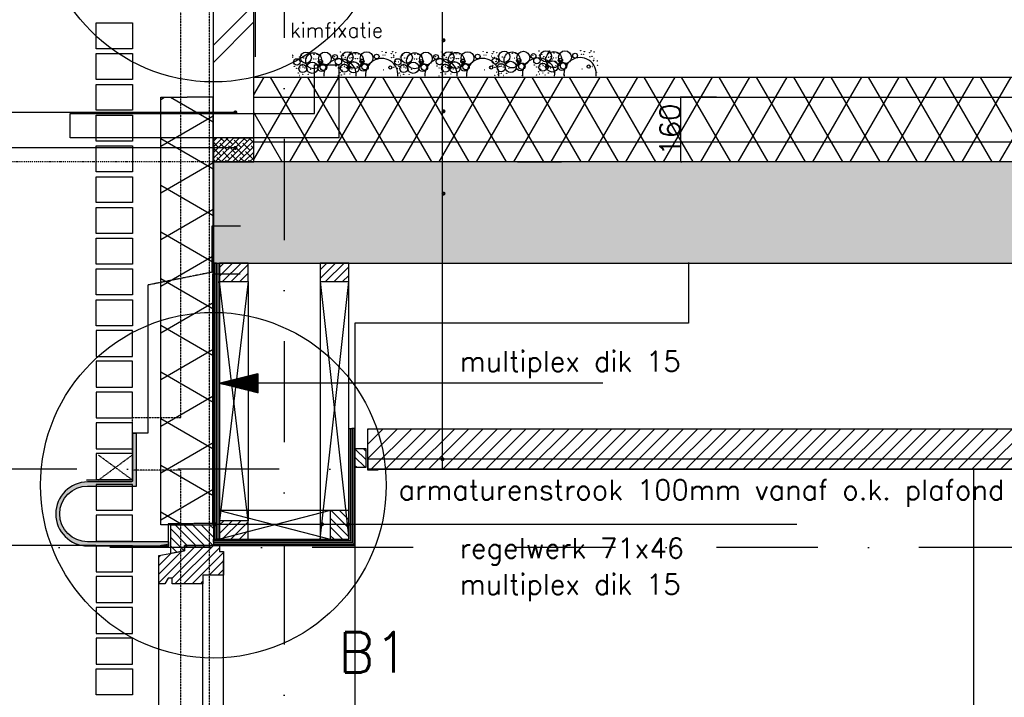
# Model space of a CAD drawing. Extents: x 0 to 297174, y -27731 to 163980.
# Tile 49 of 152: x 152085 to 154520, y 97932 to 99608. Entities that reach past the tile are written whole.
import ezdxf

# ---------------------------------------------------------------- set-up
doc = ezdxf.new("R2010")
doc.units = 0
doc.header["$LTSCALE"] = 5
doc.header["$MEASUREMENT"] = 0
doc.header["$PDMODE"] = 3
doc.header["$PDSIZE"] = 0.1
for name, pattern in [('DASHDOT', [1, 0.5, -0.25, 0, -0.25]), ('DD1', [2.66667, 1.66667, -0.5, 0, -0.5]), ('HIDDEN', [0.375, 0.25, -0.125]), ('HIDDEN2', [0.1875, 0.125, -0.0625])]:
    doc.linetypes.add(name, pattern=pattern)
doc.layers.get('0').update_dxf_attribs({"linetype": 'CONTINUOUS'})
doc.layers.get('DEFPOINTS').update_dxf_attribs({"linetype": 'CONTINUOUS'})
for name, color, linetype in [('_DETAILNUMMERS', 4, 'CONTINUOUS'), ('_DETAILNUMMERSTEKST', 4, 'CONTINUOUS'), ('A--01A1_ACEER', 1, 'CONTINUOUS'), ('A--A21--_F--3-', 9, 'CONTINUOUS'), ('A--A21--_F-23-', 9, 'CONTINUOUS'), ('A--A22--_F123-', 9, 'CONTINUOUS'), ('A--A23--_F--3-', 9, 'CONTINUOUS'), ('A--A25--_F--3-', 9, 'CONTINUOUS'), ('A--A30--_F--3-', 9, 'CONTINUOUS'), ('A--A35--_F--3-', 9, 'CONTINUOUS'), ('A--L13D3_VLOEREN', 3, 'CONTINUOUS'), ('A--L13DC4_VLOEREN', 4, 'HIDDEN'), ('A--L21--', 3, 'CONTINUOUS'), ('A--L21--_F--3-', 7, 'CONTINUOUS'), ('A--L21--_F-23-', 4, 'CONTINUOUS'), ('A--L21D1_BUITENWAND', 1, 'CONTINUOUS'), ('A--L21D4_BUITENWAND', 4, 'CONTINUOUS'), ('A--L21DC1_BUITENWAND', 1, 'HIDDEN'), ('A--L22--', 3, 'CONTINUOUS'), ('A--L22--_F--3-', 7, 'CONTINUOUS'), ('A--L25--', 7, 'CONTINUOUS'), ('A--L25--_F-23-', 7, 'CONTINUOUS'), ('A--L28--_F--3-', 1, 'CONTINUOUS'), ('A--L28D1_KONSTRUKTIES', 1, 'CONTINUOUS'), ('A--L28DC1_KONSTRUKTIES', 1, 'HIDDEN2'), ('A--L30--', 7, 'CONTINUOUS'), ('A--L30--_F123-', 7, 'CONTINUOUS'), ('A--L31--', 2, 'CONTINUOUS'), ('A--L31--_F--3-', 7, 'CONTINUOUS'), ('A--L31A1_BUITENKOZIJN', 1, 'CONTINUOUS'), ('A--L31D1_BUITENKOZIJN', 1, 'CONTINUOUS'), ('A--L35-D2-_PLAFONDS', 2, 'CONTINUOUS'), ('A--L35-D4-_PLAFONDS', 4, 'CONTINUOUS'), ('A--L35D1_PLAFONDS', 1, 'CONTINUOUS'), ('A--M$1A-_F123-', 1, 'CONTINUOUS'), ('A--T$1A-_F123_20', 1, 'CONTINUOUS'), ('A--T01A-18_TEKST', 1, 'CONTINUOUS'), ('A--T01A-25_TEKST', 2, 'CONTINUOUS'), ('STRAMIEN', 8, 'DD1'), ('X--LR---_CP', 7, 'CONTINUOUS')]:
    doc.layers.add(name, color=color, linetype=linetype)
doc.styles.add('HIEMSTRA', font='romans.shx')
doc.dimstyles.new('ALFA25', dxfattribs={"dimtxt": 50, "dimasz": 2, "dimexe": 0.3, "dimexo": 0.3, "dimgap": 2, "dimtad": 1, "dimdec": 0, "dimzin": 0, "dimdsep": 46, "dimtxsty": 'HIEMSTRA', "dimblk1": 'OBLIQUE', "dimblk2": 'OBLIQUE', "dimsah": 1, "dimcen": 0.09, "dimdle": 0.3, "dimclrd": 1, "dimclre": 1, "dimclrt": 2, "dimadec": 0, "dimazin": 0, "dimtfac": 0.75, "dimtdec": 4, "dimtix": 1, "dimtmove": 2, "dimatfit": 3, "dimldrblk": 'OBLIQUE', "dimfxl": 0, "dimtvp": 625, "dimtolj": 1, "dimtzin": 0, "dimarcsym": 0})
doc.dimstyles.get("Standard").update_dxf_attribs({"dimscale": 50, "dimtxt": 2.5, "dimasz": 2, "dimexe": 0.3, "dimexo": 0.3, "dimgap": 2, "dimtad": 1, "dimdec": 0, "dimzin": 0, "dimdsep": 46, "dimtxsty": 'HIEMSTRA', "dimblk1": 'OBLIQUE', "dimblk2": 'OBLIQUE', "dimsah": 1, "dimcen": 0.09, "dimdle": 0.3, "dimclrd": 1, "dimclre": 1, "dimclrt": 2, "dimadec": 0, "dimazin": 0, "dimtfac": 1, "dimtdec": 4, "dimtix": 1, "dimtmove": 2, "dimatfit": 3, "dimldrblk": 'OBLIQUE', "dimfxl": 0, "dimtvp": 625, "dimtolj": 1, "dimtzin": 0, "dimarcsym": 0})
pattern_1 = [(45, (0, 0), (-10.6066, 10.6066), [])]

# ---------------------------------------------------------------- blocks, each defined once
blk = doc.blocks.new('_OBLIQUE')
at = {"color": 0, "linetype": 'ByBlock'}
blk.add_line((-0.5, -0.5), (0.5, 0.5), dxfattribs=at)
blk = doc.blocks.new('*D101')
at = {"color": 1, "linetype": 'ByBlock'}
for p, q in [((159735.8, 98495.9), (158577.1, 98495.9)), ((158577.4, 95795.6), (158577.4, 98496.2)), ((163914, 95795.9), (158577.1, 95795.9))]:
    blk.add_line(p, q, dxfattribs=at)
at = {"layer": 'DEFPOINTS', "color": 0, "linetype": 'ByBlock'}
for p in [(158577.4, 98495.9), (159736.1, 98495.9), (163914.3, 95795.9)]:
    blk.add_point(p, dxfattribs=at)
at = {"color": 1, "linetype": 'ByBlock', "xscale": 2, "yscale": 2, "zscale": 2}
for p, rotation in [((158577.4, 98495.9), 90), ((158577.4, 95795.9), 270)]:
    blk.add_blockref('_OBLIQUE', p, dxfattribs=dict(at, rotation=rotation))
at = {"color": 2, "linetype": 'ByBlock', "insert": (158550.4, 97145.9), "char_height": 50, "attachment_point": 5, "rotation": 90, "style": 'HIEMSTRA'}
blk.add_mtext('\\A1;2700', dxfattribs=at)
blk = doc.blocks.new('*U1709')
at = {"layer": 'A--A22--_F123-', "linetype": 'Continuous'}
h = blk.add_hatch(dxfattribs=at)
h.set_pattern_fill('ALFABKST', color=256, scale=212, style=0)
h.set_pattern_definition([(45, (-152614.2, -99209.9), (-212.00007, 212.00007), []), (45, (-152571.8, -99209.9), (-212.00007, 212.00007), [])])
h.paths.add_polyline_path([(0, 0), (-50, 0), (-50, 360.1), (0, 360.1), (50, 360.1), (50, 0)])
at = {"layer": 'A--L22--_F--3-', "color": 4, "linetype": 'Continuous'}
for points in [[(0, 0), (-50, 0), (-50, 360.1), (0, 360.1)], [(0, 0), (50, 0), (50, 360.1), (0, 360.1)]]:
    blk.add_lwpolyline(points, dxfattribs=at)
blk = doc.blocks.new('Q020259-')
at = {"layer": 'A--A25--_F--3-'}
h = blk.add_hatch(dxfattribs=at)
h.set_pattern_fill('ALFALINE', color=256, scale=15, style=0, pattern_type=2)
h.set_pattern_definition(pattern_1)
h.paths.add_polyline_path([(0, 0), (0, 46), (28, 46), (28, 0)])
at = {"layer": 'A--L25--_F-23-', "color": 2, "linetype": 'Continuous'}
blk.add_lwpolyline([(0, 0), (0, 46), (28, 46), (28, 0)], close=True, dxfattribs=at)
at = {"layer": 'X--LR---_CP'}
for p in [(0, 0), (0, 0), (28, 0)]:
    blk.add_point(p, dxfattribs=at)
blk = doc.blocks.new('*D512')
at = {"layer": 'A--M$1A-_F123-', "color": 1, "lineweight": -2}
for p, q in [((152273.3, 98307.9), (152020, 98307.9)), ((152026, 96474.6), (152026, 98313.9)), ((152273.3, 96480.6), (152020, 96480.6))]:
    blk.add_line(p, q, dxfattribs=at)
at = {"layer": 'DEFPOINTS', "color": 0}
for p in [(152026, 98307.9), (152279.3, 98307.9), (152279.3, 96480.6)]:
    blk.add_point(p, dxfattribs=at)
at = {"layer": 'A--M$1A-_F123-', "color": 1, "lineweight": -2, "xscale": 40, "yscale": 40, "zscale": 40}
for p, rotation in [((152026, 98307.9), 90), ((152026, 96480.6), 270)]:
    blk.add_blockref('_OBLIQUE', p, dxfattribs=dict(at, rotation=rotation))
at = {"layer": 'A--M$1A-_F123-', "color": 2, "insert": (151952.7, 97394.3), "char_height": 50, "attachment_point": 5, "rotation": 90, "style": 'HIEMSTRA'}
blk.add_mtext('\\A1;24 lgn =  1825.9', dxfattribs=at)
blk = doc.blocks.new('*D513')
at = {"color": 1, "linetype": 'ByBlock'}
for p, q in [((152273.3, 99840.1), (152020, 99840.1)), ((152026, 98301.9), (152026, 99846.1)), ((152273.3, 98307.9), (152020, 98307.9))]:
    blk.add_line(p, q, dxfattribs=at)
at = {"layer": 'DEFPOINTS', "color": 0, "linetype": 'ByBlock'}
for p in [(152026, 99840.1), (152279.3, 99840.1), (152279.3, 98307.9)]:
    blk.add_point(p, dxfattribs=at)
at = {"color": 1, "linetype": 'ByBlock', "xscale": 40, "yscale": 40, "zscale": 40}
for p, rotation in [((152026, 99840.1), 90), ((152026, 98307.9), 270)]:
    blk.add_blockref('_OBLIQUE', p, dxfattribs=dict(at, rotation=rotation))
at = {"color": 2, "linetype": 'ByBlock', "insert": (151952.7, 99074), "char_height": 50, "attachment_point": 5, "rotation": 90, "style": 'HIEMSTRA'}
blk.add_mtext('\\A1;20 lgn = 1521.6', dxfattribs=at)
blk = doc.blocks.new('*U1616')
at = {"layer": 'A--A21--_F-23-', "linetype": 'Continuous'}
h = blk.add_hatch(dxfattribs=at)
h.set_pattern_fill('ALFAISO', color=256, scale=100, angle=90, style=0)
h.set_pattern_definition([(150, (50, -3e-15), (-50, -86.603), []), (210, (50, -3e-15), (50, -86.603), [])])
h.paths.add_polyline_path([(0, 0), (-65, 0), (-65, 1057.1), (0, 1057.1), (65, 1057.1), (65, 0)])
at = {"layer": 'A--L21--_F--3-', "color": 3, "linetype": 'Continuous'}
for points in [[(0, 0), (-65, 0), (-65, 1057.1), (0, 1057.1)], [(0, 0), (65, 0), (65, 1057.1), (0, 1057.1)]]:
    blk.add_lwpolyline(points, dxfattribs=at)
blk = doc.blocks.new('KOZIJN_VB')
at = {"layer": 'A--A35--_F--3-'}
h = blk.add_hatch(dxfattribs=at)
h.set_pattern_fill('ALFALINE', color=256, scale=15, angle=90, style=0, pattern_type=2)
h.set_pattern_definition([(135, (571.291, -567.298), (-10.6066, -10.6066), [])])
h.paths.add_polyline_path([(-105, 50.9), (0, 50.9), (0, 0), (-71, 0), (-71, -14), (-105, -20.1)])
h = blk.add_hatch(dxfattribs=at)
h.set_pattern_fill('ALFALINE', color=256, scale=15, style=0, pattern_type=2)
h.set_pattern_definition([(45, (571.291, -567.298), (-10.6066, 10.6066), [])])
h.paths.add_polyline_path([(-135, -25.5), (-71, -14), (-71, 0), (15, 0), (15, -15), (25, -15), (25, -74), (-26, -74), (-26, -95), (-102, -95), (-102, -81), (-112, -81), (-120, -95), (-135, -95)])
at = {"layer": 'A--L31--_F--3-', "color": 2, "linetype": 'Continuous'}
for points in [[(-105, 50.9), (0, 50.9), (0, 0), (-71, 0), (-71, -14), (-105, -20.1), (-105, 50.9)], [(-135, -25.5), (-71, -14), (-71, 0), (15, 0), (15, -15), (25, -15), (25, -74), (-26, -74), (-26, -95), (-102, -95), (-102, -95), (-102, -81), (-112, -81), (-120, -95), (-135, -95)]]:
    blk.add_lwpolyline(points, close=True, dxfattribs=at)
at = {"layer": 'X--LR---_CP', "color": 1}
blk.add_point((0, 0), dxfattribs=at)
blk = doc.blocks.new('*U1594')
at = {"layer": 'A--A30--_F--3-', "linetype": 'Continuous'}
h = blk.add_hatch(dxfattribs=at)
h.set_pattern_fill('ALFALINE', color=256, scale=4, angle=135, style=0)
h.set_pattern_definition([(180, (0, 0), (-9e-16, -4), [])])
h.paths.add_polyline_path([(0, 0), (0, 7.5), (335, 7.5), (342.5, 0), (350, -7.5), (0, -7.5)])
at = {"layer": 'A--L30--_F123-', "color": 1, "linetype": 'Continuous'}
for points in [[(0, 0), (0, 7.5), (335, 7.5), (335, 7.5)], [(0, 0), (0, -7.5), (350, -7.5), (350, -7.5)]]:
    blk.add_lwpolyline(points, dxfattribs=at)
blk = doc.blocks.new('*U1593')
at = {"layer": 'A--A30--_F--3-', "linetype": 'Continuous'}
h = blk.add_hatch(dxfattribs=at)
h.set_pattern_fill('ALFALINE', color=256, scale=4, angle=225, style=0)
h.set_pattern_definition([(270, (0, 0), (4, -9e-16), [])])
h.paths.add_polyline_path([(0, 0), (7.5, -7.5), (7.5, 281.1), (0, 281.1), (-7.5, 281.1), (-7.5, 7.5)])
at = {"layer": 'A--L30--_F123-', "color": 1, "linetype": 'Continuous'}
for points in [[(-7.5, 7.5), (-7.5, 7.5), (-7.5, 281.1), (0, 281.1)], [(7.5, -7.5), (7.5, -7.5), (7.5, 281.1), (0, 281.1)]]:
    blk.add_lwpolyline(points, dxfattribs=at)
blk = doc.blocks.new('*U1592')
at = {"layer": 'A--A30--_F--3-', "linetype": 'Continuous'}
h = blk.add_hatch(dxfattribs=at)
h.set_pattern_fill('ALFALINE', color=256, scale=4, angle=405, style=0)
h.set_pattern_definition([(90, (0, 0), (-4, -2e-13), [])])
h.paths.add_polyline_path([(0, 0), (7.5, 0), (7.5, -683), (0, -683), (-7.5, -683), (-7.5, 0)])
at = {"layer": 'A--L30--_F123-', "color": 1, "linetype": 'Continuous'}
for points in [[(0, 0), (-7.5, 0), (-7.5, -683), (0, -683)], [(0, 0), (7.5, 0), (7.5, -683), (0, -683)]]:
    blk.add_lwpolyline(points, dxfattribs=at)
blk = doc.blocks.new('Q027002-')
at = {"layer": 'A--A21--_F--3-'}
h = blk.add_hatch(dxfattribs=at)
h.set_pattern_fill('ALFALINE', color=9, scale=15, style=0, pattern_type=2)
h.set_pattern_definition(pattern_1)
h.paths.add_polyline_path([(0, 0), (71, 0), (71, 46), (0, 46)])
at = {"layer": 'A--L21--_F-23-', "color": 2, "linetype": 'Continuous'}
blk.add_lwpolyline([(0, 0), (71, 0), (71, 46), (0, 46)], close=True, dxfattribs=at)
at = {"layer": 'X--LR---_CP', "linetype": 'Continuous'}
blk.add_point((0, 0), dxfattribs=at)
blk = doc.blocks.new('*D674')
at = {"layer": 'A--M$1A-_F123-', "color": 1, "lineweight": -2}
for p, q in [((153808.5, 99415.9), (153719.9, 99415.9)), ((153720.2, 99255.6), (153720.2, 99416.2)), ((153814.9, 99255.9), (153719.9, 99255.9))]:
    blk.add_line(p, q, dxfattribs=at)
at = {"layer": 'DEFPOINTS', "color": 0}
for p in [(153720.2, 99415.9), (153808.8, 99415.9), (153815.2, 99255.9)]:
    blk.add_point(p, dxfattribs=at)
at = {"layer": 'A--M$1A-_F123-', "color": 1, "lineweight": -2, "xscale": 2, "yscale": 2, "zscale": 2}
for p, rotation in [((153720.2, 99415.9), 90), ((153720.2, 99255.9), 270)]:
    blk.add_blockref('_OBLIQUE', p, dxfattribs=dict(at, rotation=rotation))
at = {"layer": 'A--M$1A-_F123-', "color": 2, "insert": (153693.2, 99335.9), "char_height": 50, "attachment_point": 5, "rotation": 90, "style": 'HIEMSTRA'}
blk.add_mtext('\\A1;160', dxfattribs=at)
blk = doc.blocks.new('peiltje')
at = {"layer": 'A--T01A-25_TEKST'}
h = blk.add_hatch(dxfattribs=at)
h.set_pattern_fill('ANSI31', color=256, style=0)
h.set_pattern_definition([(45, (-152579.26553, -95332.97776), (-0.08838834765, 0.08838834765), [])])
h.paths.add_polyline_path([(96, -24), (0, 0), (96, 24)])
blk.add_line((947.6, 0), (0, 0), dxfattribs=at)

msp = doc.modelspace()

# ---------------------------------------------------------------- hatches: boundary and pattern name
at = {"layer": 'A--01A1_ACEER', "linetype": 'Continuous'}
h = msp.add_hatch(dxfattribs=at)
h.set_pattern_fill('ANSI31', color=256, scale=200, style=0)
h.set_pattern_definition([(45, (-67.804, 3350), (-17.6776695, 17.6776695), [])])
h.paths.add_polyline_path([(160604.3, 98495.9), (152946.5, 98495.9), (152946.5, 98595.9), (160604.3, 98595.9)])
at = {"layer": 'A--A21--_F-23-'}
h = msp.add_hatch(dxfattribs=at)
h.set_pattern_fill('ALFAISO', color=256, scale=80, style=0)
h.set_pattern_definition([(60, (0, -40), (-69.282032, 40), []), (120, (0, -40), (-69.282032, -40), [])])
h.paths.add_polyline_path([(152664.2, 99465.9), (169086.5, 99465.9), (169086.5, 99255.9), (152664.2, 99255.9)])
h = msp.add_hatch(dxfattribs=at)
h.set_pattern_fill('ANSI38', color=256, scale=80, style=0)
h.set_pattern_definition([(45, (62788.347, 0.001), (-7.0710678, 7.0710678), []), (135, (62788.347, 0.001), (-21.2132034, 7.0710678), [25, -15])])
h.paths.add_polyline_path([(152564.2, 99255.9), (152664.1, 99255.9), (152664.2, 99315.9), (152564.2, 99315.9)])
at = {"layer": 'A--A23--_F--3-'}
h = msp.add_hatch(dxfattribs=at)
h.set_pattern_fill('ALFABET', color=256, scale=20, angle=1, style=0, pattern_type=2)
h.set_pattern_definition([(46, (77198.45, 3500), (-86.32078, 83.359), []), (51, (77198.45, 3500), (143.64922, -10.04493), [15, -165]), (356, (77198.45, 3500), (-30.37155, 149.9312), [12, -132]), (101.4514, (77210.42, 3499.16), (113.27778, 139.88618), [12.74804, -140.22842]), (47.1842, (77197.75, 3540), (213.99344, -29.37358), [22.5, -247.5]), (97.6356, (77215.59, 3537.55), (183.50393, 198.05632), [19.12206, -210.3426]), (352.1842, (77197.75, 3540), (183.50378, 198.05647), [18, -198]), (22, (77217.93, 3530.34), (120.76856, -78.42802), [15, -165]), (327, (77217.93, 3530.34), (46.12453, 145.8572), [12, -132]), (72.4514, (77227.99, 3523.81), (166.89315, 67.42906), [12.74804, -140.22842]), (38.5, (77198.453, 3500), (1.26964, 66.611074), [0, -130.4, 0, -134, 0, -132.5]), (8.5, (77198.45, 3500), (51.229207, 79.788568), [0, -76.4, 0, -127.4, 0, -50.5]), (328.5, (77153.86, 3499.22), (106.826954, -2.64699), [0, -50, 0, -156, 0, -207]), (318.5, (77133.86, 3498.87), (116.270055, 22.05355), [0, -65, 0, -103.6, 0, -147]), (318.5, (77133.86, 3498.87), (116.270055, 22.05355), [0, -65, 0, -103.6, 0, -147])])
h.paths.add_polyline_path([(152564.2, 99005.9), (169186.3, 99005.8), (169186.3, 99255.8), (152564.2, 99255.9)])
at = {"layer": 'A--L21--_F-23-', "linetype": 'Continuous'}
h = msp.add_hatch(color=256, dxfattribs=at)
edge = h.paths.add_edge_path()
edge.add_arc((152253.5, 98385.6), 79, 90, 270)
edge.add_line((152253.5, 98306.6), (152454.3, 98306.6))
edge.add_line((152454.3, 98306.6), (152454.3, 98316.6))
edge.add_line((152454.3, 98316.6), (152253.5, 98316.6))
edge.add_arc((152253.5, 98385.6), 69, 90, 270, ccw=False)
edge.add_line((152253.5, 98454.6), (152263.5, 98454.6))
edge.add_line((152263.5, 98454.6), (152374.3, 98454.6))
edge.add_line((152374.3, 98454.6), (152374.3, 98584.6))
edge.add_line((152374.3, 98584.6), (152366.3, 98584.6))
edge.add_arc((152366.3, 98582.6), 2, 90, 180)
edge.add_line((152364.3, 98582.6), (152364.3, 98468.1))
edge.add_arc((152360.8, 98468.1), 3.5, -90, 0, ccw=False)
edge.add_line((152360.8, 98464.6), (152253.5, 98464.6))

# ---------------------------------------------------------------- linework, layer by layer
at = {"color": 1, "linetype": 'ByBlock'}
msp.add_line((153316.1, 99255.9), (153424.7, 99255.9), dxfattribs=at)
for centre, radius in [((152760.6, 99519.8), 0.331), ((152760.6, 99515.1), 0.331), ((152770.6, 99503.2), 7.92), ((152777.3, 99515.5), 0.331), ((152777.3, 99515.5), 0.331), ((152792.9, 99513.7), 13.8), ((152782.3, 99519.3), 0.331), ((152787.6, 99512.8), 0.331), ((152788, 99513.1), 0.331), ((152812.3, 99506), 19.8), ((152793.1, 99511.3), 0.331), ((152797.6, 99520.2), 0.331), ((152812.3, 99510.2), 0.331), ((152812.8, 99522), 0.331), ((152812.9, 99521.9), 0.331), ((152817.6, 99510.2), 0.331), ((152820.8, 99522), 0.331), ((152820.9, 99522), 0.331), ((152821.1, 99521.9), 0.331), ((152828.8, 99503.9), 5.32), ((152840.1, 99511.6), 15.8), ((152828.9, 99519.7), 0.331), ((152865, 99515.5), 5.94), ((152863.5, 99516.1), 0.331), ((152873.5, 99504.2), 7.92), ((152870, 99519.1), 0.331), ((152878.7, 99527.8), 0.331), ((152880.2, 99516.4), 0.331), ((152880.2, 99516.4), 0.331), ((152881, 99519), 0.331), ((152895.8, 99514.7), 13.8), ((152885.2, 99520.2), 0.331), ((152885.7, 99519), 0.331), ((152888.1, 99525.5), 0.331), ((152888.3, 99526), 0.331), ((152890.5, 99513.7), 0.331), ((152890.8, 99514), 0.331), ((152915.2, 99506.9), 19.8), ((152896, 99512.3), 0.331), ((152900.5, 99521.1), 0.331), ((152901.3, 99522.7), 0.331), ((152901.6, 99522.5), 0.331), ((152901.8, 99512.8), 0.331), ((152902.1, 99512.5), 0.331), ((152904.5, 99527.2), 0.331), ((152904.8, 99527.7), 0.331), ((152906.8, 99513.7), 0.331), ((152912.1, 99524.9), 0.331), ((152915.2, 99511.1), 0.331), ((152915.7, 99522.9), 0.331), ((152915.8, 99522.9), 0.331), ((152920.5, 99511.1), 0.331), ((152923.7, 99523), 0.331), ((152923.8, 99522.9), 0.331), ((152924, 99522.9), 0.331), ((152931.7, 99504.9), 5.32), ((152943, 99512.6), 15.8), ((152967.9, 99516.5), 5.94), ((152972.9, 99520.1), 0.331), ((152981.6, 99528.8), 0.331), ((152983.9, 99519.9), 0.331), ((152988.6, 99519.9), 0.331), ((152991, 99526.4), 0.331), ((152991.2, 99526.9), 0.331), ((153004.2, 99523.6), 0.331), ((153004.5, 99523.5), 0.331), ((153004.7, 99513.7), 0.331), ((153005, 99513.5), 0.331), ((153007.4, 99528.2), 0.331), ((153007.7, 99528.7), 0.331), ((153009.7, 99514.7), 0.331), ((153010.3, 99519.8), 0.331), ((153010.3, 99515.1), 0.331), ((153020.2, 99503.2), 7.92), ((153014.4, 99509.4), 0.331), ((153015, 99525.8), 0.331), ((153027, 99515.5), 0.331), ((153027, 99515.5), 0.331), ((153042.5, 99513.7), 13.8), ((153032, 99519.3), 0.331), ((153037.3, 99512.8), 0.331), ((153037.6, 99513.1), 0.331), ((153061.9, 99506), 19.8), ((153042.8, 99511.3), 0.331), ((153047.3, 99520.2), 0.331), ((153061.9, 99510.2), 0.331), ((153062.4, 99522), 0.331), ((153062.5, 99521.9), 0.331), ((153067.2, 99510.2), 0.331), ((153070.4, 99522), 0.331), ((153070.6, 99522), 0.331), ((153070.7, 99521.9), 0.331), ((153078.4, 99503.9), 5.32), ((153089.7, 99511.6), 15.8), ((153078.5, 99519.7), 0.331), ((153114.7, 99515.5), 5.94), ((153113.1, 99516.1), 0.331), ((153123.1, 99504.2), 7.92), ((153119.6, 99519.1), 0.331), ((153128.3, 99527.8), 0.331), ((153129.9, 99516.4), 0.331), ((153129.9, 99516.4), 0.331), ((153130.6, 99519), 0.331), ((153145.4, 99514.7), 13.8), ((153134.9, 99520.2), 0.331), ((153135.3, 99519), 0.331), ((153137.7, 99525.5), 0.331), ((153138, 99526), 0.331), ((153140.2, 99513.7), 0.331), ((153140.5, 99514), 0.331), ((153164.8, 99506.9), 19.8), ((153145.7, 99512.3), 0.331), ((153150.2, 99521.1), 0.331), ((153150.9, 99522.7), 0.331), ((153151.2, 99522.5), 0.331), ((153151.5, 99512.8), 0.331), ((153151.8, 99512.5), 0.331), ((153154.1, 99527.2), 0.331), ((153154.4, 99527.7), 0.331), ((153156.5, 99513.7), 0.331), ((153161.8, 99524.9), 0.331), ((153164.8, 99511.1), 0.331), ((153165.3, 99522.9), 0.331), ((153165.4, 99522.9), 0.331), ((153170.1, 99511.1), 0.331), ((153173.3, 99523), 0.331), ((153173.5, 99522.9), 0.331), ((153173.6, 99522.9), 0.331), ((153181.3, 99504.9), 5.32), ((153192.6, 99512.6), 15.8), ((153217.6, 99516.5), 5.94), ((153222.5, 99520.1), 0.331), ((153231.2, 99528.8), 0.331), ((153233.5, 99519.9), 0.331), ((153238.2, 99519.9), 0.331), ((153240.6, 99526.4), 0.331), ((153240.9, 99526.9), 0.331), ((153251.2, 99517.4), 0.331), ((153261.2, 99505.5), 7.92), ((153253.8, 99523.6), 0.331), ((153254.1, 99523.5), 0.331), ((153254.4, 99513.7), 0.331), ((153254.7, 99513.5), 0.331), ((153257, 99528.2), 0.331), ((153257.3, 99528.7), 0.331), ((153259.4, 99514.7), 0.331), ((153264.1, 99509.4), 0.331), ((153264.7, 99525.8), 0.331), ((153267.9, 99517.7), 0.331), ((153267.9, 99517.7), 0.331), ((153283.4, 99516), 13.8), ((153278.2, 99515.1), 0.331), ((153278.5, 99515.3), 0.331), ((153302.9, 99508.3), 19.8), ((153283.7, 99513.6), 0.331), ((153288.2, 99522.5), 0.331), ((153302.9, 99512.5), 0.331), ((153303.3, 99524.2), 0.331), ((153303.5, 99524.2), 0.331), ((153308.2, 99512.5), 0.331), ((153311.3, 99524.3), 0.331), ((153311.5, 99524.3), 0.331), ((153311.7, 99524.2), 0.331), ((153319.4, 99506.2), 5.32), ((153330.6, 99513.9), 15.8), ((153355.6, 99517.8), 5.94), ((153354.1, 99518.4), 0.331), ((153364.1, 99506.4), 7.92), ((153360.5, 99521.4), 0.331), ((153369.2, 99530.1), 0.331), ((153370.8, 99518.7), 0.331), ((153370.8, 99518.7), 0.331), ((153371.6, 99521.3), 0.331), ((153386.3, 99517), 13.8), ((153376.3, 99521.3), 0.331), ((153378.6, 99527.7), 0.331), ((153378.9, 99528.2), 0.331), ((153381.1, 99516), 0.331), ((153381.4, 99516.3), 0.331), ((153405.8, 99509.2), 19.8), ((153386.6, 99514.6), 0.331), ((153391.1, 99523.4), 0.331), ((153391.8, 99525), 0.331), ((153392.1, 99524.8), 0.331), ((153392.4, 99515), 0.331), ((153392.7, 99514.8), 0.331), ((153395.1, 99529.5), 0.331), ((153395.4, 99530), 0.331), ((153397.4, 99516), 0.331), ((153402.1, 99510.7), 0.331), ((153402.7, 99527.1), 0.331), ((153405.8, 99513.4), 0.331), ((153406.2, 99525.2), 0.331), ((153406.4, 99525.2), 0.331), ((153411.1, 99513.4), 0.331), ((153414.2, 99525.2), 0.331), ((153414.4, 99525.2), 0.331), ((153414.6, 99525.2), 0.331), ((153422.3, 99507.1), 5.32), ((153433.5, 99514.9), 15.8), ((153458.5, 99518.7), 5.94), ((153463.4, 99522.4), 0.331), ((153472.1, 99531), 0.331), ((153474.5, 99522.2), 0.331), ((153479.2, 99522.2), 0.331), ((153481.5, 99528.7), 0.331), ((153481.8, 99529.2), 0.331), ((153494.7, 99525.9), 0.331), ((153495, 99525.7), 0.331), ((153495.3, 99516), 0.331), ((153495.6, 99515.8), 0.331), ((153498, 99530.4), 0.331), ((153498.3, 99530.9), 0.331), ((153500.3, 99516.9), 0.331), ((153505, 99511.7), 0.331), ((153505.6, 99528.1), 0.331), ((152764.4, 99492.4), 0.331), ((152770, 99487.6), 0.331), ((152773, 99495.5), 0.331), ((152773.1, 99495.6), 0.331), ((152785.3, 99486.8), 9.89), ((152778.2, 99488.7), 0.331), ((152780.2, 99495.3), 0.331), ((152784.9, 99497), 0.331), ((152785.3, 99495.2), 0.331), ((152785.7, 99490.5), 0.331), ((152790.3, 99488.2), 0.331), ((152791.1, 99500.3), 0.331), ((152791.1, 99500.3), 0.331), ((152794, 99491.7), 0.331), ((152808.6, 99488.7), 13.8), ((152795.4, 99488.1), 0.331), ((152804.1, 99484.6), 0.331), ((152832.3, 99489.1), 9.89), ((152823.7, 99484.6), 0.331), ((152828.8, 99503.9), 0.331), ((152828.8, 99503.9), 0.331), ((152836.5, 99490.2), 7.91), ((152829.2, 99493.6), 0.331), ((152829.2, 99493.6), 0.331), ((152829.2, 99493.6), 0.331), ((152829.2, 99493.6), 0.331), ((152831.4, 99501.3), 0.331), ((152831.4, 99501.3), 0.331), ((152831.4, 99501.3), 0.331), ((152831.4, 99501.3), 0.331), ((152840.9, 99494.3), 0.331), ((152867.3, 99493.3), 0.331), ((152872.9, 99488.5), 0.331), ((152875.9, 99496.5), 0.331), ((152876, 99496.5), 0.331), ((152888.2, 99487.7), 9.89), ((152881.1, 99489.7), 0.331), ((152883.1, 99496.2), 0.331), ((152887.8, 99497.9), 0.331), ((152888.2, 99496.1), 0.331), ((152888.6, 99491.4), 0.331), ((152893.2, 99489.2), 0.331), ((152894, 99501.3), 0.331), ((152894, 99501.3), 0.331), ((152898.8, 99488.6), 3.96), ((152896.9, 99492.6), 0.331), ((152911.5, 99489.7), 13.8), ((152898.3, 99489), 0.331), ((152902.6, 99488.1), 0.331), ((152907, 99485.5), 0.331), ((152907.4, 99488.7), 0.331), ((152910.4, 99502.8), 0.331), ((152911, 99503.7), 0.331), ((152911.5, 99508.4), 0.331), ((152919.8, 99502.6), 0.331), ((152920.4, 99491.4), 0.331), ((152935.2, 99490.1), 9.89), ((152926.6, 99485.5), 0.331), ((152931.7, 99504.9), 0.331), ((152931.7, 99504.9), 0.331), ((152939.4, 99491.2), 7.91), ((152932.1, 99494.6), 0.331), ((152932.1, 99494.6), 0.331), ((152932.1, 99494.6), 0.331), ((152932.1, 99494.6), 0.331), ((152934.3, 99502.3), 0.331), ((152934.3, 99502.3), 0.331), ((152934.3, 99502.3), 0.331), ((152934.3, 99502.3), 0.331), ((152943.8, 99495.2), 0.331), ((153001.7, 99489.5), 3.96), ((153005.5, 99489), 0.331), ((153010.3, 99489.7), 0.331), ((153013.3, 99503.8), 0.331), ((153013.9, 99504.7), 0.331), ((153014.1, 99492.4), 0.331), ((153019.6, 99487.6), 0.331), ((153022.7, 99503.5), 0.331), ((153022.6, 99495.5), 0.331), ((153022.7, 99495.6), 0.331), ((153023.2, 99492.4), 0.331), ((153034.9, 99486.8), 9.89), ((153027.9, 99488.7), 0.331), ((153029.8, 99495.3), 0.331), ((153034.5, 99497), 0.331), ((153034.9, 99495.2), 0.331), ((153035.4, 99490.5), 0.331), ((153040, 99488.2), 0.331), ((153040.7, 99500.3), 0.331), ((153040.7, 99500.3), 0.331), ((153043.6, 99491.7), 0.331), ((153058.3, 99488.7), 13.8), ((153045.1, 99488.1), 0.331), ((153053.8, 99484.6), 0.331), ((153082, 99489.1), 9.89), ((153073.3, 99484.6), 0.331), ((153078.4, 99503.9), 0.331), ((153078.4, 99503.9), 0.331), ((153086.1, 99490.2), 7.91), ((153078.8, 99493.6), 0.331), ((153078.8, 99493.6), 0.331), ((153078.8, 99493.6), 0.331), ((153078.8, 99493.6), 0.331), ((153081.1, 99501.3), 0.331), ((153081.1, 99501.3), 0.331), ((153081.1, 99501.3), 0.331), ((153081.1, 99501.3), 0.331), ((153090.6, 99494.3), 0.331), ((153117, 99493.3), 0.331), ((153122.5, 99488.5), 0.331), ((153125.5, 99496.5), 0.331), ((153125.6, 99496.5), 0.331), ((153137.8, 99487.7), 9.89), ((153130.8, 99489.7), 0.331), ((153132.7, 99496.2), 0.331), ((153137.4, 99497.9), 0.331), ((153137.8, 99496.1), 0.331), ((153138.3, 99491.4), 0.331), ((153142.9, 99489.2), 0.331), ((153143.6, 99501.3), 0.331), ((153143.6, 99501.3), 0.331), ((153148.4, 99488.6), 3.96), ((153146.5, 99492.6), 0.331), ((153161.2, 99489.7), 13.8), ((153148, 99489), 0.331), ((153152.3, 99488.1), 0.331), ((153156.7, 99485.5), 0.331), ((153157.1, 99488.7), 0.331), ((153160, 99502.8), 0.331), ((153160.6, 99503.7), 0.331), ((153161.2, 99508.4), 0.331), ((153169.4, 99502.6), 0.331), ((153170, 99491.4), 0.331), ((153184.8, 99490.1), 9.89), ((153176.2, 99485.5), 0.331), ((153181.3, 99504.9), 0.331), ((153181.3, 99504.9), 0.331), ((153189, 99491.2), 7.91), ((153181.7, 99494.6), 0.331), ((153181.7, 99494.6), 0.331), ((153181.7, 99494.6), 0.331), ((153181.7, 99494.6), 0.331), ((153184, 99502.3), 0.331), ((153184, 99502.3), 0.331), ((153184, 99502.3), 0.331), ((153184, 99502.3), 0.331), ((153193.5, 99495.2), 0.331), ((153251.3, 99489.5), 3.96), ((153255, 99494.7), 0.331), ((153255.2, 99489), 0.331), ((153260, 99489.7), 0.331), ((153260.6, 99489.8), 0.331), ((153262.9, 99503.8), 0.331), ((153263.5, 99504.7), 0.331), ((153263.5, 99497.8), 0.331), ((153263.7, 99497.8), 0.331), ((153275.8, 99489), 9.89), ((153267.9, 99484.9), 0.331), ((153268.8, 99491), 0.331), ((153270.7, 99497.6), 0.331), ((153272.3, 99503.5), 0.331), ((153272.9, 99492.4), 0.331), ((153275.4, 99499.3), 0.331), ((153275.8, 99497.5), 0.331), ((153276.3, 99492.8), 0.331), ((153280.9, 99490.5), 0.331), ((153281.6, 99502.6), 0.331), ((153281.6, 99502.6), 0.331), ((153284.5, 99493.9), 0.331), ((153299.2, 99491), 13.8), ((153286, 99490.4), 0.331), ((153286.5, 99485.7), 0.331), ((153294.7, 99486.8), 0.331), ((153322.9, 99491.4), 9.89), ((153314.2, 99486.9), 0.331), ((153319.4, 99506.2), 0.331), ((153319.4, 99506.2), 0.331), ((153327.1, 99492.5), 7.91), ((153319.8, 99495.9), 0.331), ((153319.8, 99495.9), 0.331), ((153319.8, 99495.9), 0.331), ((153319.8, 99495.9), 0.331), ((153322, 99503.6), 0.331), ((153322, 99503.6), 0.331), ((153322, 99503.6), 0.331), ((153322, 99503.6), 0.331), ((153331.5, 99496.5), 0.331), ((153357.9, 99495.6), 0.331), ((153363.5, 99490.8), 0.331), ((153366.4, 99498.7), 0.331), ((153366.5, 99498.8), 0.331), ((153378.7, 99490), 9.89), ((153370.8, 99485.9), 0.331), ((153371.7, 99492), 0.331), ((153373.2, 99484.9), 0.331), ((153373.6, 99498.5), 0.331), ((153378.3, 99500.2), 0.331), ((153378.7, 99498.4), 0.331), ((153379.2, 99493.7), 0.331), ((153383.8, 99491.4), 0.331), ((153384.5, 99503.6), 0.331), ((153384.5, 99503.6), 0.331), ((153389.3, 99490.9), 3.96), ((153387.4, 99494.9), 0.331), ((153402.1, 99492), 13.8), ((153388.9, 99491.3), 0.331), ((153389.4, 99486.6), 0.331), ((153393.2, 99490.4), 0.331), ((153397.6, 99487.8), 0.331), ((153398, 99491), 0.331), ((153400.9, 99505.1), 0.331), ((153401.5, 99506), 0.331), ((153410.3, 99504.8), 0.331), ((153410.9, 99493.7), 0.331), ((153425.8, 99492.3), 9.89), ((153417.1, 99487.8), 0.331), ((153422.3, 99507.1), 0.331), ((153422.3, 99507.1), 0.331), ((153430, 99493.5), 7.91), ((153422.7, 99496.9), 0.331), ((153422.7, 99496.9), 0.331), ((153422.7, 99496.9), 0.331), ((153422.7, 99496.9), 0.331), ((153424.9, 99504.5), 0.331), ((153424.9, 99504.5), 0.331), ((153424.9, 99504.5), 0.331), ((153424.9, 99504.5), 0.331), ((153434.4, 99497.5), 0.331), ((153476.1, 99485.9), 0.331), ((153492.2, 99491.8), 3.96), ((153496.1, 99491.3), 0.331), ((153500.9, 99492), 0.331), ((153503.8, 99506), 0.331), ((153504.4, 99507), 0.331), ((153513.2, 99505.8), 0.331), ((153513.8, 99494.6), 0.331), ((152774.1, 99475.6), 0.331), ((152774.4, 99475.7), 0.331), ((152777.3, 99482.7), 0.331), ((152777.7, 99469.7), 0.331), ((152785.3, 99472.6), 0.331), ((152795.9, 99483.4), 0.331), ((152798.8, 99472.6), 0.331), ((152872.3, 99468.9), 0.331), ((152877, 99476.5), 0.331), ((152877.3, 99476.6), 0.331), ((152880.2, 99483.6), 0.331), ((152880.6, 99470.7), 0.331), ((152882.6, 99482.7), 0.331), ((152888.2, 99473.6), 0.331), ((152898.8, 99484.3), 0.331), ((152901.7, 99473.6), 0.331), ((152917.4, 99474.4), 0.331), ((152917.4, 99474.4), 0.331), ((152917.4, 99474.4), 0.331), ((152917.4, 99474.4), 0.331), ((152940.6, 99468.8), 0.331), ((152985.5, 99483.6), 0.331), ((153020.3, 99475.3), 0.331), ((153020.3, 99475.3), 0.331), ((153020.3, 99475.3), 0.331), ((153020.3, 99475.3), 0.331), ((153023.8, 99475.6), 0.331), ((153024, 99475.7), 0.331), ((153027, 99482.7), 0.331), ((153027.3, 99469.7), 0.331), ((153034.9, 99472.6), 0.331), ((153045.5, 99483.4), 0.331), ((153048.4, 99472.6), 0.331), ((153122, 99468.9), 0.331), ((153126.7, 99476.5), 0.331), ((153126.9, 99476.6), 0.331), ((153129.9, 99483.6), 0.331), ((153130.2, 99470.7), 0.331), ((153132.3, 99482.7), 0.331), ((153137.8, 99473.6), 0.331), ((153148.4, 99484.3), 0.331), ((153151.3, 99473.6), 0.331), ((153167.1, 99474.4), 0.331), ((153167.1, 99474.4), 0.331), ((153167.1, 99474.4), 0.331), ((153167.1, 99474.4), 0.331), ((153190.3, 99468.8), 0.331), ((153235.2, 99483.6), 0.331), ((153260, 99470.2), 0.331), ((153264.7, 99477.9), 0.331), ((153264.9, 99477.9), 0.331), ((153268.2, 99472), 0.331), ((153270, 99475.3), 0.331), ((153270, 99475.3), 0.331), ((153270, 99475.3), 0.331), ((153270, 99475.3), 0.331), ((153275.9, 99474.9), 0.331), ((153281.7, 99469.6), 0.331), ((153289.4, 99474.9), 0.331), ((153328.3, 99470.1), 0.331), ((153362.9, 99471.2), 0.331), ((153367.6, 99478.8), 0.331), ((153367.8, 99478.9), 0.331), ((153371.1, 99472.9), 0.331), ((153378.8, 99475.9), 0.331), ((153384.6, 99470.6), 0.331), ((153392.3, 99475.9), 0.331), ((153408, 99476.7), 0.331), ((153408, 99476.7), 0.331), ((153408, 99476.7), 0.331), ((153408, 99476.7), 0.331), ((153431.2, 99471), 0.331), ((153510.9, 99477.6), 0.331), ((153510.9, 99477.6), 0.331), ((153510.9, 99477.6), 0.331), ((153510.9, 99477.6), 0.331)]:
    msp.add_circle(centre, radius)
for centre, start, end in [((152877.6, 99470.8), 356.2296, 183.7704), ((152980.5, 99471.7), 354.8736, 185.1264), ((153127.2, 99470.8), 356.2296, 183.7704), ((153230.1, 99471.7), 354.8736, 185.1264), ((153368.1, 99473), 352.9574, 187.0426), ((153471, 99474), 351.5931, 188.4069)]:
    msp.add_arc(centre, 40, start, end)
at = {"layer": '_DETAILNUMMERS'}
for centre in [(152564.3, 99881.1), (152564.3, 98456.5)]:
    msp.add_circle(centre, 427.3, dxfattribs=at)
at = {"layer": 'A--01A1_ACEER', "color": 2}
msp.add_lwpolyline([(152210.6, 99315.9), (152210.6, 99375.9), (152814.2, 99375.9), (152814.2, 99495.9), (152874.2, 99495.9), (152874.2, 99315.9)], close=True, dxfattribs=at)
at = {"layer": 'A--L13D3_VLOEREN'}
msp.add_line((152664.1, 99255.9), (152664.2, 99415.9), dxfattribs=at)
for points in [[(152664.2, 99465.9), (169086.5, 99465.9), (169086.5, 99255.9), (152664.2, 99255.9)], [(152564.2, 99255.9), (152664.1, 99255.9), (152664.2, 99315.9), (152564.2, 99315.9)]]:
    msp.add_lwpolyline(points, close=True, dxfattribs=at)
for points in [[(152664.2, 99415.9), (169086.5, 99415.9)], [(152664.2, 99305.9), (169086.5, 99305.9)]]:
    msp.add_lwpolyline(points, dxfattribs=at)
at = {"layer": 'A--L13DC4_VLOEREN', "elevation": 0}
msp.add_lwpolyline([(152549.4, 99680), (152667.6, 99680), (152667.6, 99515.3)], dxfattribs=at)
at = {"layer": 'A--L13DC4_VLOEREN'}
for points in [[(152631.2, 99097.5), (152560.8, 99097.5), (152560.8, 98983.2), (152402.2, 98951.5), (152402.2, 98585.1), (152364.3, 98585.1), (152364.3, 98469.1), (152249.5, 98469.1)], [(152630.9, 98978.8), (152562.2, 98978.8), (152562.2, 98362), (152452.3, 98360.8), (152452.3, 98309.6), (152432.6, 98306.6)]]:
    msp.add_lwpolyline(points, dxfattribs=at)
at = {"layer": 'A--L21--_F-23-', "linetype": 'Continuous'}
msp.add_lwpolyline([(152564.2, 99005.9), (169186.3, 99005.8), (169186.3, 99255.8), (152564.2, 99255.9)], close=True, dxfattribs=at)
at = {"layer": 'A--L21D1_BUITENWAND', "elevation": 0}
for points in [[(152364.3, 98458.7), (152274.3, 98458.7), (152274.3, 98394.6), (152364.3, 98394.6)], [(152364.3, 98382.6), (152274.3, 98382.6), (152274.3, 98318.5), (152364.3, 98318.5)], [(152364.3, 98306.5), (152274.3, 98306.5), (152274.3, 98242.4), (152364.3, 98242.4)], [(152364.3, 98230.5), (152274.3, 98230.5), (152274.3, 98166.3), (152364.3, 98166.3)], [(152364.3, 98154.4), (152274.3, 98154.4), (152274.3, 98090.2), (152364.3, 98090.2)], [(152364.3, 98078.3), (152274.3, 98078.3), (152274.3, 98014.2), (152364.3, 98014.2)], [(152364.3, 97938.1), (152274.3, 97938.1), (152274.3, 98002.2), (152364.3, 98002.2)]]:
    msp.add_lwpolyline(points, close=True, dxfattribs=at)
at = {"layer": 'A--L21D4_BUITENWAND', "elevation": 0}
for points in [[(152364.3, 99535.8), (152274.3, 99535.8), (152274.3, 99599.9), (152364.3, 99599.9)], [(152364.3, 99459.7), (152274.3, 99459.7), (152274.3, 99523.8), (152364.3, 99523.8)], [(152364.3, 99383.6), (152274.3, 99383.6), (152274.3, 99447.7), (152364.3, 99447.7)], [(152364.3, 99307.5), (152274.3, 99307.5), (152274.3, 99371.7), (152364.3, 99371.7)], [(152364.3, 99231.4), (152274.3, 99231.4), (152274.3, 99295.6), (152364.3, 99295.6)], [(152364.3, 99155.4), (152274.3, 99155.4), (152274.3, 99219.5), (152364.3, 99219.5)], [(152364.3, 99079.3), (152274.3, 99079.3), (152274.3, 99143.4), (152364.3, 99143.4)], [(152364.3, 99003.2), (152274.3, 99003.2), (152274.3, 99067.3), (152364.3, 99067.3)], [(152364.3, 98927.1), (152274.3, 98927.1), (152274.3, 98991.3), (152364.3, 98991.3)], [(152364.3, 98851), (152274.3, 98851), (152274.3, 98915.2), (152364.3, 98915.2)], [(152364.3, 98839.1), (152274.3, 98839.1), (152274.3, 98775), (152364.3, 98775)], [(152364.3, 98763), (152274.3, 98763), (152274.3, 98698.9), (152364.3, 98698.9)], [(152364.3, 98686.9), (152274.3, 98686.9), (152274.3, 98622.8), (152364.3, 98622.8)], [(152364.3, 98610.9), (152274.3, 98610.9), (152274.3, 98546.7), (152364.3, 98546.7)], [(152364.3, 98534.8), (152274.3, 98534.8), (152274.3, 98470.6), (152364.3, 98470.6)]]:
    msp.add_lwpolyline(points, close=True, dxfattribs=at)
at = {"layer": 'A--L21DC1_BUITENWAND'}
for p, q in [((152364.3, 98469.3, 0), (152279.3, 98531.6, 0)), ((152279.3, 98468.6, 0), (152364.3, 98531.6, 0))]:
    msp.add_line(p, q, dxfattribs=at)
at = {"layer": 'A--L28--_F--3-', "color": 4, "linetype": 'Continuous', "elevation": 0}
msp.add_lwpolyline([(152253.5, 98464.6), (152253.5, 98464.6, 1), (152253.5, 98306.6), (152454.3, 98306.6), (152454.3, 98316.6), (152253.5, 98316.6, -1), (152253.5, 98454.6), (152263.5, 98454.6), (152374.3, 98454.6), (152374.3, 98584.6), (152366.3, 98584.6, 0.414214), (152364.3, 98582.6), (152364.3, 98468.1, -0.414214), (152360.8, 98464.6)], format="xyb", close=True, dxfattribs=at)
at = {"layer": 'A--L28D1_KONSTRUKTIES'}
msp.add_lwpolyline([(153739.3, 99007.4), (153739.3, 98857.4), (152914.2, 98857.4), (152914.2, 95770.9)], dxfattribs=at)
at = {"layer": 'A--L28DC1_KONSTRUKTIES'}
for points in [[(152484.2, 93141.9), (152394.2, 93141.9), (152394.2, 93126.1), (152484.2, 93126.1), (152484.2, 95118.9), (152364.2, 95118.9), (152364.2, 95248.9), (152484.2, 95248.9), (152484.2, 96482.8), (152394.2, 96482.8), (152394.2, 96492.8), (152484.2, 96492.8), (152484.2, 96904.8), (152484.2, 96904.8), (152484.2, 96904.8), (152484.2, 98493.9), (152364.2, 98493.9), (152364.2, 98623.9), (152484.2, 98623.9), (152484.2, 99985.9)], [(152554.2, 99985.9), (152554.2, 91947.5), (152484.2, 92003.6), (152484.2, 93141.9), (152394.2, 93141.9), (152394.2, 93126.1), (152484.2, 93126.1)]]:
    msp.add_lwpolyline(points, dxfattribs=at)
at = {"layer": 'A--L31A1_BUITENKOZIJN'}
for p, q in [((152589.3, 96740.9), (152589.3, 98271.9)), ((152429.3, 96707.3), (152429.3, 98250.9)), ((152538.3, 96740.9), (152538.3, 98212.9))]:
    msp.add_line(p, q, dxfattribs=at)
at = {"layer": 'A--L31D1_BUITENKOZIJN'}
for p, q in [((152650.2, 98368.9), (152579.2, 98959.9)), ((152650.2, 98959.9), (152579.2, 98368.9)), ((152650.2, 98959.9), (152650.2, 98368.9)), ((152828.2, 98959.9), (152828.2, 98322.9)), ((152828.2, 98322.9), (152899.2, 98959.9)), ((152828.2, 98959.9), (152899.2, 98322.9)), ((152899.2, 98596.5), (152899.2, 98959.9)), ((152853.2, 98393.9), (152579.2, 98393.9)), ((152579.2, 98393.9), (152853.2, 98322.9)), ((152853.2, 98393.9), (152579.2, 98322.9))]:
    msp.add_line(p, q, dxfattribs=at)
at = {"layer": 'A--L35-D2-_PLAFONDS'}
msp.add_lwpolyline([(160572.1, 98520.9), (152946.5, 98520.9), (152946.5, 98495.9), (160572.1, 98495.9)], dxfattribs=at)
at = {"layer": 'A--L35-D4-_PLAFONDS'}
for p, q in [((152946.5, 98493.9), (152946.5, 98543.9)), ((152971.5, 98493.9), (152946.5, 98493.9))]:
    msp.add_line(p, q, dxfattribs=at)
at = {"layer": 'A--L35D1_PLAFONDS', "linetype": 'Continuous'}
msp.add_lwpolyline([(160604.3, 98495.9), (152946.5, 98495.9), (152946.5, 98595.9), (160604.3, 98595.9)], close=True, dxfattribs=at)
at = {"layer": 'A--T$1A-_F123_20', "const_width": 4.75}
for points in [[(153135.8, 99556.9, -1), (153130.6, 99556.9, -1)], [(152621.2, 99378.3, -1), (152616, 99378.3, -1)], [(153135.8, 99381.2, -1), (153130.6, 99381.2, -1)], [(152621.2, 99290.6, -1), (152616, 99290.6, -1)], [(153135.8, 99177.7, -1), (153130.6, 99177.7, -1)], [(153133.2, 98520.9, -1), (153128, 98520.9, -1)], [(152571.5, 98360, -1), (152566.3, 98360, -1)], [(152835.5, 98360, -1), (152830.3, 98360, -1)], [(152900.4, 98360, -1), (152895.2, 98360, -1)]]:
    msp.add_lwpolyline(points, format="xyb", close=True, dxfattribs=at)
at = {"layer": 'A--T01A-25_TEKST'}
for p, q in [((153130.6, 98495.9), (153130.6, 100022.5)), ((151265.8, 99379.2), (152619.1, 99379.2)), ((151265.8, 99291.5), (152619.1, 99291.5)), ((152567.8, 98360), (154006.6, 98360))]:
    msp.add_line(p, q, dxfattribs=at)
at = {"layer": 'DEFPOINTS', "color": 0, "linetype": 'ByBlock'}
for p in [(153316.1, 99255.9), (153424.7, 99255.9)]:
    msp.add_point(p, dxfattribs=at)
at = {"layer": 'STRAMIEN', "linetype": 'DASHDOT', "ltscale": 100}
for p, q in [((152739.3, 110315), (152739.3, 90172.2)), ((171730.5, 98495.9, -0.1), (149883, 98495.9)), ((156058.8, 98302.9), (150314.3, 98302.9))]:
    msp.add_line(p, q, dxfattribs=at)
at = {"layer": 'STRAMIEN', "linetype": 'DASHDOT'}
msp.add_line((171722.7, 99255.9), (150148.7, 99255.9), dxfattribs=at)

# ---------------------------------------------------------------- block references
at = {"layer": 'A--01A1_ACEER'}
msp.add_blockref('peiltje', (152579.3, 98708.6), dxfattribs=at)
at = {"layer": 'A--L21--', "linetype": 'Continuous'}
msp.add_blockref('*U1616', (152499.1, 98358.8), dxfattribs=at)
at = {"layer": 'A--L21--'}
for p in [(152579.2, 98959.9), (152579.2, 98322.9)]:
    msp.add_blockref('Q027002-', p, dxfattribs=at)
for p, rotation in [((152899.2, 99005.9), 180), ((152899.2, 98322.9), 90)]:
    msp.add_blockref('Q027002-', p, dxfattribs=dict(at, rotation=rotation))
at = {"layer": 'A--L22--'}
msp.add_blockref('*U1709', (152614.2, 99315.9), dxfattribs=at)
at = {"layer": 'A--L25--', "xscale": -1}
msp.add_blockref('Q020259-', (152942.2, 98500.9), dxfattribs=at)
at = {"layer": 'A--L30--'}
for name, p in [('*U1592', (152571.7, 99005.9)), ('*U1593', (152906.7, 98315.4)), ('*U1594', (152564.3, 98315.4))]:
    msp.add_blockref(name, p, dxfattribs=at)
at = {"layer": 'A--L31--'}
msp.add_blockref('KOZIJN_VB', (152564.3, 98307.9), dxfattribs=at)

# ---------------------------------------------------------------- texts
at = {"layer": '_DETAILNUMMERSTEKST', "style": 'HIEMSTRA'}
msp.add_text('B1', height=100, dxfattribs=at).set_placement((152872.7, 97993.2))
at = {"layer": 'A--01A1_ACEER', "linetype": 'Continuous', "style": 'HIEMSTRA'}
msp.add_text('armaturenstrook 100mm vanaf o.k. plafond', height=50, dxfattribs=at).set_placement((153021.9, 98420.1))
at = {"layer": 'A--T01A-18_TEKST', "style": 'HIEMSTRA'}
msp.add_text('kimfixatie', height=36, dxfattribs=at).set_placement((152753.9, 99563.8))
at = {"layer": 'A--T01A-25_TEKST', "style": 'HIEMSTRA'}
for s, p in [('multiplex dik 15', (153173.1, 98737.8)), ('regelwerk 71x46', (153173.1, 98275.9)), ('multiplex dik 15', (153173.1, 98186.7))]:
    msp.add_text(s, height=50, dxfattribs=at).set_placement(p)

# ---------------------------------------------------------------- dimensions: what is measured, and where the dimension line sits
at = {"layer": 'A--M$1A-_F123-'}
for base, p1, p2, text, picture, middle in [((152026, 99840.1), (152279.3, 98307.9), (152279.3, 99840.1), '20 lgn = 1521.6', '*D513', (151952.7, 99074)), ((152026, 98307.9), (152279.3, 96480.6), (152279.3, 98307.9), '24 lgn =  1825.9', '*D512', (151952.7, 97394.3))]:
    dim = msp.add_linear_dim(base=base, p1=p1, p2=p2, angle=270, text=text, dimstyle='Standard', override={"dimscale": 20}, dxfattribs=at)
    dim.commit()
    dim.dimension.update_dxf_attribs({"geometry": picture, "text_midpoint": middle})
dim = msp.add_linear_dim(base=(153720.2, 99415.9), p1=(153815.2, 99255.9), p2=(153808.8, 99415.9), angle=90, dimstyle='ALFA25', dxfattribs=at)
dim.commit()
dim.dimension.update_dxf_attribs({"geometry": '*D674', "text_midpoint": (153693.2, 99335.9)})
dim = msp.add_linear_dim(base=(154444.7, 98495.9), p1=(159781.6, 95795.9), p2=(155603.5, 98495.9), angle=270, dimstyle='ALFA25', dxfattribs=at)
dim.commit()
dim.dimension.update_dxf_attribs({"geometry": '*D101', "text_midpoint": (154417.7, 97145.9), "insert": (-4132.7, 0)})

doc.saveas('drawing.dxf')
